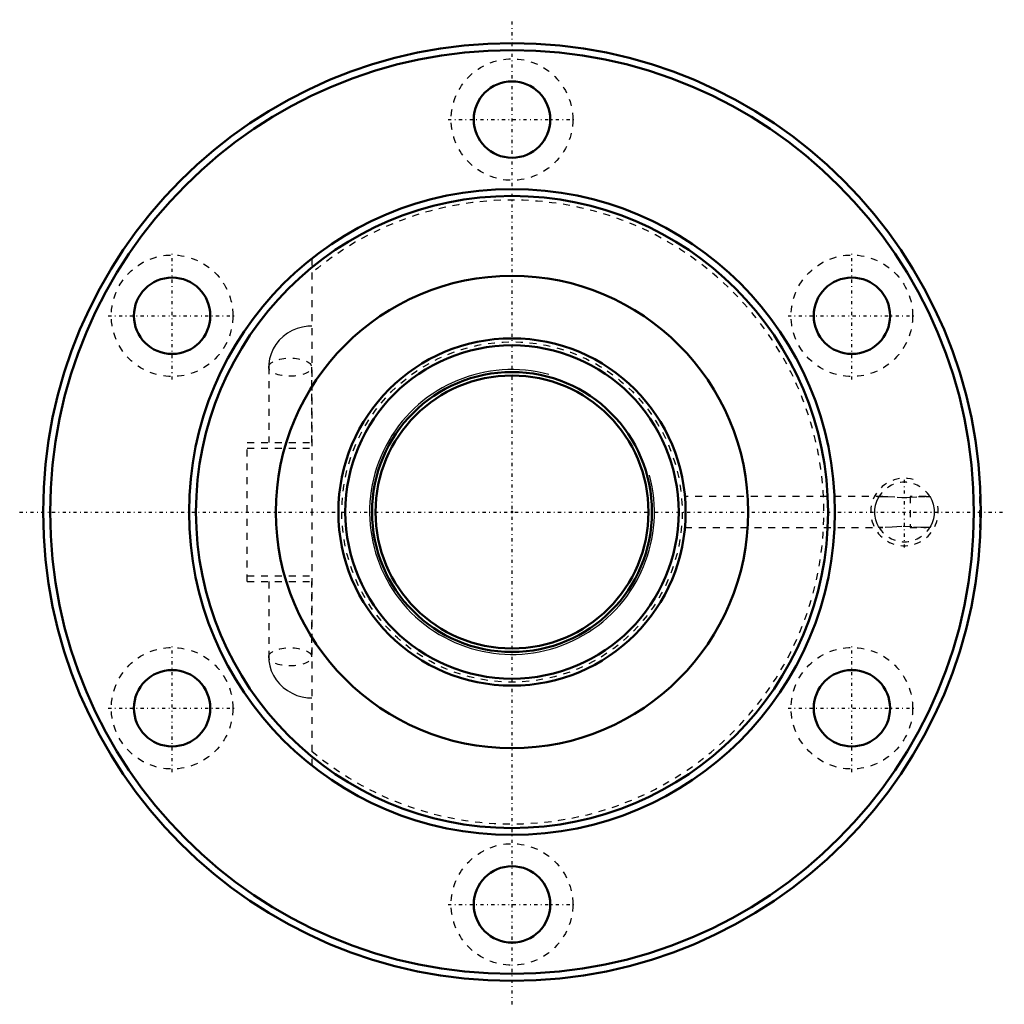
# Model space of a CAD drawing. Header units: millimetres. Extents: x -71 to 71, y -71 to 71.
import ezdxf

# ---------------------------------------------------------------- set-up
doc = ezdxf.new("R2010")
doc.units = ezdxf.units.MM
doc.linetypes.add('Center', pattern=[1.5, 0.45, -0.5, 0.05, -0.5])
doc.linetypes.add('Dashed', pattern=[2, 1, -1])
for name, color, linetype, lineweight in [('2d ConnectionPoints', 7, 'Continuous', 50), ('AM_0', 7, 'Continuous', 50), ('AM_5', 3, 'Continuous', 25), ('AM_7', 7, 'Center', 25), ('AM_9', 6, 'Dashed', 25)]:
    doc.layers.add(name, color=color, linetype=linetype, lineweight=lineweight)

# ---------------------------------------------------------------- blocks, each defined once
blk = doc.blocks.new('1_BNF_5010_5RR_nut_0_in_BNF5010_5RRG1_1300LC5A_00__2')
at = {"layer": 'AM_0'}
for centre, radius in [((0, 0), 67.5), ((0, 0), 66.5), ((0, 56.5), 5.5), ((0, 0), 46.5), ((0, 0), 45.5), ((-48.93, 28.25), 5.5), ((0, 0), 34), ((48.93, 28.25), 5.5), ((-48.93, -28.25), 5.5), ((48.93, -28.25), 5.5), ((0, -56.5), 5.5)]:
    blk.add_circle(centre, radius, dxfattribs=at)
at = {"layer": 'AM_5', "linetype": 'Dashed'}
blk.add_arc((56.5, 0), 4.86, 75, 15, dxfattribs=at)
at = {"layer": 'AM_7'}
for p, q in [((0, -70.88), (0, 70.88)), ((-9.19, 56.5), (9.19, 56.5)), ((-48.93, 19.06), (-48.93, 37.44)), ((48.93, 19.06), (48.93, 37.44)), ((-58.12, 28.25), (-39.74, 28.25)), ((39.74, 28.25), (58.12, 28.25)), ((56.5, -5.11), (56.5, 5.11)), ((-70.88, 0), (70.88, 0)), ((-48.93, -37.44), (-48.93, -19.06)), ((48.93, -37.44), (48.93, -19.06)), ((-58.12, -28.25), (-39.74, -28.25)), ((39.74, -28.25), (58.12, -28.25)), ((-9.19, -56.5), (9.19, -56.5))]:
    blk.add_line(p, q, dxfattribs=at)
at = {"layer": 'AM_9'}
for p, q in [((-28.83, 36.48), (-28.83, -36.48)), ((-35.03, 20.85), (-35.03, 10)), ((-28.83, 10), (-28.83, 20.85)), ((-38.13, -10), (-38.13, 10)), ((-38.13, 10), (-28.83, 10)), ((-38.13, 9.2), (-28.83, 9.2)), ((53.38, 2.25), (24.9, 2.25)), ((52.85, 2.24), (53.37, 2.25)), ((59.63, 2.25), (57.3, 2.25)), ((57.3, 2.25), (57.3, -2.25)), ((67.5, 2.25), (67.3, 2.25)), ((67.3, 2.25), (67.3, -2.25)), ((24.9, -2.25), (53.37, -2.25)), ((57.3, -2.25), (59.62, -2.25)), ((60.15, -2.24), (59.63, -2.25)), ((67.3, -2.25), (67.5, -2.25)), ((-38.13, -9.2), (-28.83, -9.2)), ((-38.13, -10), (-28.83, -10)), ((-35.03, -10), (-35.03, -20.85)), ((-28.83, -20.85), (-28.83, -10))]:
    blk.add_line(p, q, dxfattribs=at)
for points in [[(-28.83, 26.75), (-29.38, 26.73), (-30.16, 26.62), (-30.91, 26.41), (-31.64, 26.11), (-32.32, 25.73), (-32.95, 25.26), (-33.51, 24.73), (-33.99, 24.13), (-34.38, 23.48), (-34.69, 22.78), (-34.9, 22.06), (-35.01, 21.32), (-35.03, 20.85)], [(52.85, -2.24), (52.75, -2.07), (52.57, -1.7), (52.36, -1.11), (52.23, -0.36), (52.23, 0.35), (52.33, 0.99), (52.51, 1.55), (52.71, 2), (52.84, 2.22), (52.85, 2.24)], [(53.37, 2.25), (54.13, 2.23), (55.44, 2.14), (56.13, 2.1), (56.86, 2.1), (57.3, 2.12)], [(57.3, 2.12), (58.5, 2.21), (59.63, 2.25)], [(59.63, 2.25), (59.68, 2.25), (60.15, 2.24)], [(60.15, 2.24), (60.25, 2.07), (60.43, 1.7), (60.64, 1.11), (60.77, 0.36), (60.77, -0.35), (60.67, -0.99), (60.49, -1.55), (60.29, -2), (60.16, -2.22), (60.15, -2.24)], [(53.37, -2.25), (53.32, -2.25), (52.85, -2.24)], [(57.3, -2.12), (56.14, -2.1), (55.42, -2.14), (54.72, -2.2), (53.37, -2.25)], [(59.63, -2.25), (58.87, -2.23), (57.56, -2.14), (57.3, -2.12)], [(-35.03, -20.85), (-35, -21.42), (-34.88, -22.15), (-34.66, -22.86), (-34.35, -23.54), (-33.96, -24.17), (-33.49, -24.75), (-32.94, -25.27), (-32.33, -25.72), (-31.67, -26.1), (-30.96, -26.4), (-30.21, -26.61), (-29.44, -26.73), (-28.83, -26.75)]]:
    blk.add_lwpolyline(points, dxfattribs=at)
for centre in [(0, 56.5), (-48.93, 28.25), (48.93, 28.25), (-48.93, -28.25), (48.93, -28.25), (0, -56.5)]:
    blk.add_circle(centre, 8.75, dxfattribs=at)
for centre, radius, start, end in [((0, 0), 44.9, 230.0519, 129.9481), ((56.5, 0), 4.28, 31.5546, 148.4454), ((56.5, 0), 4.28, 211.5546, 328.4454)]:
    blk.add_arc(centre, radius, start, end, dxfattribs=at)
for centre in [(-31.93, 20.85), (-31.93, -20.85)]:
    blk.add_ellipse(centre, major_axis=(-3.1, 0), ratio=0.422618, dxfattribs=at)
blk = doc.blocks.new('2_BNF5010_5RRG1_1300LC5A_00__shaft_0_in_BNF5010_5RRG1_1300LC5A_00__2')
at = {"layer": 'AM_0'}
for radius in [25, 24, 20.15, 19.65]:
    blk.add_circle((0, 0), radius, dxfattribs=at)
at = {"layer": 'AM_5'}
blk.add_arc((0, 0), 20.5, 75, 15, dxfattribs=at)
at = {"layer": 'AM_9'}
blk.add_circle((0, 0), 24.5, dxfattribs=at)

msp = doc.modelspace()

# ---------------------------------------------------------------- linework, layer by layer
at = {"layer": '2d ConnectionPoints'}
msp.add_point((0, 0), dxfattribs=at)
msp.add_point((0, 0), dxfattribs=at)

# ---------------------------------------------------------------- block references
for name in ['1_BNF_5010_5RR_nut_0_in_BNF5010_5RRG1_1300LC5A_00__2', '2_BNF5010_5RRG1_1300LC5A_00__shaft_0_in_BNF5010_5RRG1_1300LC5A_00__2']:
    msp.add_blockref(name, (0, 0))

doc.saveas('drawing.dxf')
